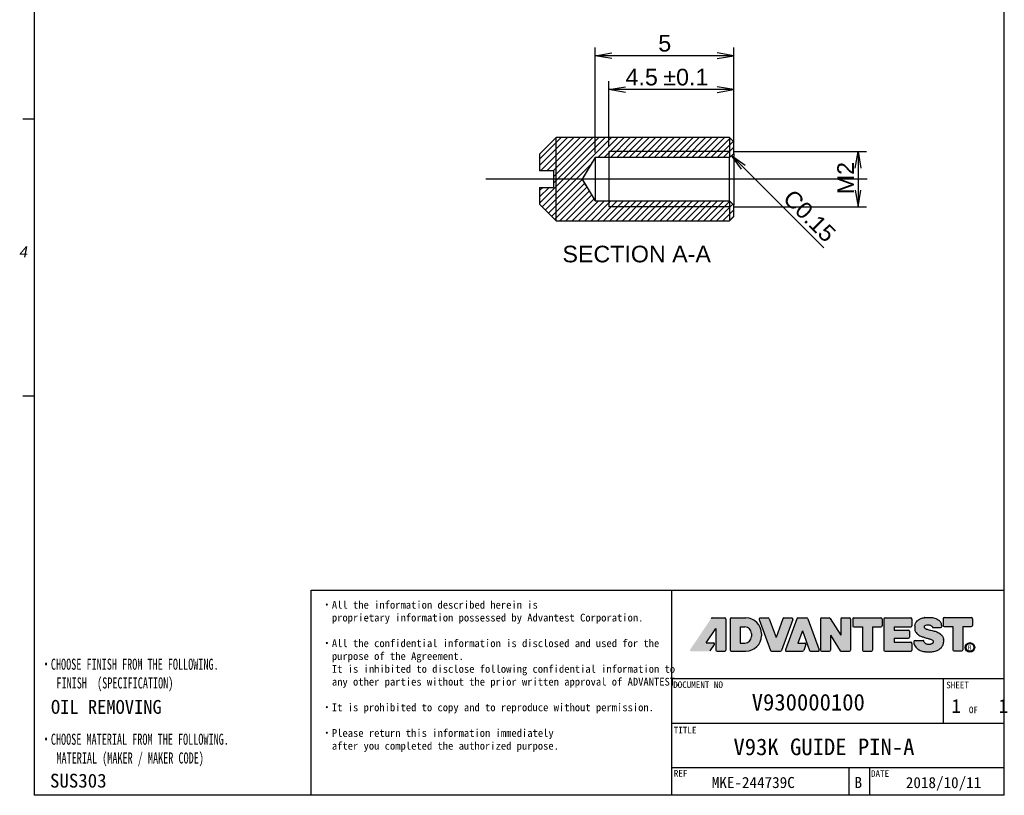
# Model space of a CAD drawing. Extents: x 22 to 200, y 15 to 290.
# Tile 1 of 2: x 22 to 200, y 15 to 155. Entities that reach past the tile are written whole.
import ezdxf
from ezdxf.enums import TextEntityAlignment as Align
from ezdxf.lldxf.tags import DXFTag

# ---------------------------------------------------------------- set-up
doc = ezdxf.new("R2010")
doc.units = 0
doc.layers.get('0').update_dxf_attribs({"linetype": 'CONTINUOUS'})
for name, color, linetype in [('100', 7, 'CONTINUOUS'), ('DEFAULT', 7, 'CONTINUOUS'), ('LAYER1$C$L1', 7, 'CONTINUOUS'), ('LAYER100$C$L100', 7, 'CONTINUOUS'), ('MKE-244739B', 7, 'CONTINUOUS'), ('ﾃﾞﾌｫﾙﾄ', 7, 'CONTINUOUS')]:
    doc.layers.add(name, color=color, linetype=linetype)
doc.styles.add('SEACAD_ARIAL', font='arial.ttf')
doc.styles.add('SEACAD_ARIAL_TTF', font='txt')
doc.styles.add('SEACAD_ARIALI', font='ariali.ttf')
tags = doc.linetypes.add('CENTER2', pattern=[28.575, 19.05, -3.175, 3.175, -3.175]).pattern_tags.tags
tags[10:11] = [DXFTag(74, 4), DXFTag(75, 0), DXFTag(340, '0'), DXFTag(46, 0.0), DXFTag(50, 0.0), DXFTag(44, 0.0), DXFTag(45, 0.0)]
tags[8:9] = [DXFTag(74, 4), DXFTag(75, 0), DXFTag(340, '0'), DXFTag(46, 0.0), DXFTag(50, 0.0), DXFTag(44, 0.0), DXFTag(45, 0.0)]
tags[6:7] = [DXFTag(74, 4), DXFTag(75, 0), DXFTag(340, '0'), DXFTag(46, 0.0), DXFTag(50, 0.0), DXFTag(44, 0.0), DXFTag(45, 0.0)]
tags[4:5] = [DXFTag(74, 4), DXFTag(75, 0), DXFTag(340, '0'), DXFTag(46, 0.0), DXFTag(50, 0.0), DXFTag(44, 0.0), DXFTag(45, 0.0)]
tags = doc.linetypes.add('HIDDEN2', pattern=[4.7625, 3.175, -1.5875]).pattern_tags.tags
tags[6:7] = [DXFTag(74, 4), DXFTag(75, 0), DXFTag(340, '0'), DXFTag(46, 0.0), DXFTag(50, 0.0), DXFTag(44, 0.0), DXFTag(45, 0.0)]
tags[4:5] = [DXFTag(74, 4), DXFTag(75, 0), DXFTag(340, '0'), DXFTag(46, 0.0), DXFTag(50, 0.0), DXFTag(44, 0.0), DXFTag(45, 0.0)]
doc.dimstyles.new('JIS', dxfattribs={"dimtxt": 3, "dimasz": 3, "dimexe": 1.5, "dimexo": 0.9, "dimgap": 1.5, "dimtad": 1, "dimlfac": 0.2, "dimtxsty": 'SEACAD_ARIAL', "dimsah": 1, "dimcen": 1.5, "dimazin": 3, "dimtfac": 1, "dimtmove": 0, "dimatfit": 3, "dimtolj": 1})

# ---------------------------------------------------------------- blocks, each defined once
blk = doc.blocks.new('SEANNOT_GROUP2')
at = {"layer": 'DEFAULT', "color": 7, "linetype": 'CENTER2'}
blk.add_line((175.18, 126.09), (106.4, 126.09), dxfattribs=at)
blk = doc.blocks.new('SE7')
at = {"layer": 'MKE-244739B', "linetype": 'CONTINUOUS'}
h = blk.add_hatch(dxfattribs=at)
h.set_pattern_fill('LINE', scale=0.251969, angle=45, style=0)
edge = h.paths.add_edge_path()
edge.add_line((116.1, 121.59), (119.1, 118.59))
edge.add_line((119.1, 118.59), (150.35, 118.59))
edge.add_line((150.35, 118.59), (151.1, 119.34))
edge.add_line((151.1, 119.34), (151.1, 121.42))
edge.add_line((151.1, 121.42), (150.35, 122.17))
edge.add_line((150.35, 122.17), (128.6, 122.17))
edge.add_line((128.6, 122.17), (126.1, 122.17))
edge.add_spline(control_points=[(126.1, 122.17), (125.98, 122.37), (125.85, 122.58), (125.73, 122.79), (125.41, 123.32), (125.09, 123.85), (124.77, 124.38), (124.61, 124.66), (124.44, 124.93), (124.28, 125.21), (124.19, 125.35), (124.11, 125.49), (124.02, 125.63), (123.98, 125.7), (123.93, 125.78), (123.89, 125.85), (123.87, 125.89), (123.84, 125.93), (123.82, 125.97), (123.81, 125.99), (123.8, 126.01), (123.79, 126.03), (123.78, 126.04), (123.78, 126.05), (123.78, 126.07), (123.77, 126.08), (123.77, 126.09), (123.77, 126.1), (123.78, 126.11), (123.78, 126.12), (123.79, 126.13), (123.81, 126.19), (123.84, 126.24), (123.88, 126.3), (124, 126.51), (124.13, 126.72), (124.26, 126.93), (124.77, 127.78), (125.28, 128.63), (125.79, 129.48), (125.89, 129.65), (126, 129.83), (126.1, 130)], knot_values=[0.00372, 0.00372, 0.00372, 0.00372, 0.003865, 0.003865, 0.003865, 0.004237, 0.004237, 0.004237, 0.004429, 0.004429, 0.004429, 0.004528, 0.004528, 0.004528, 0.00458, 0.00458, 0.00458, 0.004606, 0.004606, 0.004606, 0.004621, 0.004621, 0.004621, 0.004628, 0.004628, 0.004628, 0.004634, 0.004634, 0.004634, 0.004642, 0.004642, 0.004642, 0.00468, 0.00468, 0.00468, 0.004829, 0.004829, 0.004829, 0.005425, 0.005425, 0.005425, 0.005548, 0.005548, 0.005548, 0.005548], degree=3, periodic=0)
edge.add_line((126.1, 130), (128.6, 130))
edge.add_line((128.6, 130), (150.35, 130))
edge.add_line((150.35, 130), (151.1, 130.75))
edge.add_line((151.1, 130.75), (151.1, 132.84))
edge.add_line((151.1, 132.84), (150.35, 133.59))
edge.add_line((150.35, 133.59), (119.1, 133.59))
edge.add_line((119.1, 133.59), (116.1, 130.59))
edge.add_line((116.1, 130.59), (116.1, 127.59))
edge.add_line((116.1, 127.59), (118.6, 127.59))
edge.add_line((118.6, 127.59), (118.6, 124.59))
edge.add_line((118.6, 124.59), (116.1, 124.59))
edge.add_line((116.1, 124.59), (116.1, 121.59))
at = {"layer": 'MKE-244739B', "color": 7, "linetype": 'CONTINUOUS'}
for p, q in [((119.1, 133.59), (116.1, 130.59)), ((119.1, 133.59), (116.1, 130.59)), ((119.1, 133.59), (119.1, 133.59)), ((150.35, 133.59), (119.1, 133.59)), ((150.35, 133.59), (119.1, 133.59)), ((150.35, 133.59), (150.35, 133.59)), ((151.1, 132.84), (150.35, 133.59)), ((151.1, 132.84), (150.35, 133.59)), ((151.1, 132.84), (151.1, 132.84)), ((151.1, 130.75), (151.1, 132.84)), ((116.1, 130.59), (116.1, 130.59)), ((116.1, 130.59), (116.1, 127.59)), ((126.1, 130), (126.1, 122.17)), ((128.6, 130), (126.1, 130)), ((150.35, 130), (128.6, 130)), ((150.35, 130), (151.1, 130.75)), ((150.35, 122.17), (150.35, 130)), ((151.1, 130.75), (151.1, 121.42)), ((118.6, 127.59), (116.1, 127.59)), ((118.6, 127.59), (118.6, 124.59)), ((116.1, 124.59), (116.1, 121.59)), ((116.1, 124.59), (118.6, 124.59)), ((116.1, 121.59), (116.1, 121.59)), ((116.1, 121.59), (119.1, 118.59)), ((116.1, 121.59), (119.1, 118.59)), ((126.1, 122.17), (128.6, 122.17)), ((128.6, 122.17), (150.35, 122.17)), ((151.1, 121.42), (150.35, 122.17)), ((151.1, 119.34), (151.1, 121.42)), ((150.35, 118.59), (151.1, 119.34)), ((150.35, 118.59), (151.1, 119.34)), ((151.1, 119.34), (151.1, 119.34)), ((119.1, 118.59), (119.1, 118.59)), ((119.1, 118.59), (150.35, 118.59)), ((119.1, 118.59), (150.35, 118.59)), ((150.35, 118.59), (150.35, 118.59))]:
    blk.add_line(p, q, dxfattribs=at)
at = {"layer": 'MKE-244739B', "color": 7, "linetype": 'HIDDEN2'}
for p, q in [((119.1, 118.59), (119.1, 133.59)), ((150.35, 133.59), (150.35, 130)), ((126.1, 130), (123.75, 126.09)), ((126.1, 130), (126.1, 130)), ((128.6, 130), (126.1, 130)), ((150.35, 131.09), (128.6, 131.09)), ((128.6, 131.09), (128.6, 121.09)), ((150.35, 130), (128.6, 130)), ((151.1, 130.75), (150.35, 130)), ((150.35, 130), (150.35, 130)), ((123.75, 126.09), (126.1, 122.17)), ((126.1, 122.17), (126.1, 122.17)), ((126.1, 122.17), (128.6, 122.17)), ((128.6, 122.17), (150.35, 122.17)), ((150.35, 121.09), (128.6, 121.09)), ((150.35, 122.17), (150.35, 122.17)), ((150.35, 122.17), (150.35, 118.59)), ((150.35, 122.17), (151.1, 121.42))]:
    blk.add_line(p, q, dxfattribs=at)
at = {"layer": 'MKE-244739B', "color": 7, "linetype": 'CONTINUOUS'}
blk.add_open_spline([(126.1, 130), (126, 129.83), (125.89, 129.65), (125.79, 129.48), (125.28, 128.63), (124.77, 127.78), (124.26, 126.93), (124.13, 126.72), (124, 126.51), (123.88, 126.3), (123.84, 126.24), (123.81, 126.19), (123.79, 126.13), (123.78, 126.12), (123.78, 126.11), (123.77, 126.1), (123.77, 126.09), (123.77, 126.08), (123.78, 126.07), (123.78, 126.05), (123.78, 126.04), (123.79, 126.03), (123.8, 126.01), (123.81, 125.99), (123.82, 125.97), (123.84, 125.93), (123.87, 125.89), (123.89, 125.85), (123.93, 125.78), (123.98, 125.7), (124.02, 125.63), (124.11, 125.49), (124.19, 125.35), (124.28, 125.21), (124.44, 124.93), (124.61, 124.66), (124.77, 124.38), (125.09, 123.85), (125.41, 123.32), (125.73, 122.79), (125.85, 122.58), (125.98, 122.37), (126.1, 122.17)], degree=3, knots=[0, 0, 0, 0, 0.067044, 0.067044, 0.067044, 0.393489, 0.393489, 0.393489, 0.475102, 0.475102, 0.475102, 0.495595, 0.495595, 0.495595, 0.499997, 0.499997, 0.499997, 0.503113, 0.503113, 0.503113, 0.507415, 0.507415, 0.507415, 0.515152, 0.515152, 0.515152, 0.529786, 0.529786, 0.529786, 0.557932, 0.557932, 0.557932, 0.612304, 0.612304, 0.612304, 0.717466, 0.717466, 0.717466, 0.920922, 0.920922, 0.920922, 1, 1, 1, 1], dxfattribs=at)
blk = doc.blocks.new('DMBLK11')
at = {"layer": 'DEFAULT', "color": 7, "linetype": 'CONTINUOUS'}
for p, q in [((128.6, 131.99), (128.6, 143.76)), ((151.1, 142.26), (128.6, 142.26)), ((151.1, 131.65), (151.1, 143.76))]:
    blk.add_line(p, q, dxfattribs=at)
for points in [[(131.6, 141.76), (128.6, 142.26), (131.6, 142.76)], [(148.1, 141.76), (151.1, 142.26), (148.1, 142.76)]]:
    blk.add_lwpolyline(points, dxfattribs=at)
at = {"layer": 'DEFAULT', "color": 7, "linetype": 'CONTINUOUS', "style": 'SEACAD_ARIAL'}
for s, p in [('4.5', (131.6, 146.01)), ('±0.1', (138.41, 146.01))]:
    blk.add_text(s, height=3, dxfattribs=at).set_placement(p, align=Align.TOP_LEFT)
blk = doc.blocks.new('DMBLK12')
at = {"layer": 'DEFAULT', "color": 7, "linetype": 'CONTINUOUS'}
for p, q in [((126.1, 130.9), (126.1, 149.87)), ((151.1, 131.65), (151.1, 149.87)), ((151.1, 148.37), (126.1, 148.37))]:
    blk.add_line(p, q, dxfattribs=at)
for points in [[(129.1, 147.87), (126.1, 148.37), (129.1, 148.87)], [(148.1, 147.87), (151.1, 148.37), (148.1, 148.87)]]:
    blk.add_lwpolyline(points, dxfattribs=at)
at = {"layer": 'DEFAULT', "color": 7, "linetype": 'CONTINUOUS', "style": 'SEACAD_ARIAL'}
blk.add_text('5', height=3, dxfattribs=at).set_placement((137.5, 152.12), align=Align.TOP_LEFT)
blk = doc.blocks.new('DMBLK13')
at = {"layer": 'DEFAULT', "color": 7, "linetype": 'CONTINUOUS'}
for p, q in [((151.25, 131.09), (175.03, 131.09)), ((173.53, 131.09), (173.53, 121.09)), ((151.25, 121.09), (175.03, 121.09))]:
    blk.add_line(p, q, dxfattribs=at)
for points in [[(173.03, 128.09), (173.53, 131.09), (174.03, 128.09)], [(173.03, 124.09), (173.53, 121.09), (174.03, 124.09)]]:
    blk.add_lwpolyline(points, dxfattribs=at)
at = {"layer": 'DEFAULT', "color": 7, "linetype": 'CONTINUOUS', "style": 'SEACAD_ARIAL'}
blk.add_text('M2', height=3, rotation=90, dxfattribs=at).set_placement((169.78, 123.37), align=Align.TOP_LEFT)
blk = doc.blocks.new('GDIMGGROUP2')
at = {"layer": 'DEFAULT', "color": 7, "linetype": 'CONTINUOUS'}
blk.add_line((150.73, 130.38), (167.37, 113.73), dxfattribs=at)
blk.add_lwpolyline([(152.49, 127.9), (150.73, 130.38), (153.2, 128.61)], dxfattribs=at)
at = {"layer": 'DEFAULT', "color": 7, "linetype": 'CONTINUOUS', "style": 'SEACAD_ARIAL'}
blk.add_text('C0.15', height=3, rotation=315.0016, dxfattribs=at).set_placement((161.91, 124.5), align=Align.TOP_LEFT)

msp = doc.modelspace()

# ---------------------------------------------------------------- hatches: boundary and pattern name
at = {"layer": 'DEFAULT', "linetype": 'CONTINUOUS'}
h = msp.add_hatch(color=7, dxfattribs=at)
edge = h.paths.add_edge_path()
edge.add_arc((148.111, 41.115), 0.2, 180, 270)
edge.add_line((148.111, 40.915), (149.511, 40.915))
edge.add_arc((149.511, 41.115), 0.2, 270, 360)
edge.add_line((149.711, 41.115), (149.711, 46.715))
edge.add_arc((149.511, 46.715), 0.2, 0, 90)
edge.add_line((149.511, 46.915), (147.21, 46.915))
edge.add_arc((147.21, 46.715), 0.2, 90, 146)
edge.add_line((147.044, 46.827), (143.267, 41.227))
edge.add_arc((143.432, 41.115), 0.2, 146, 270)
edge.add_line((143.432, 40.915), (146.717, 40.915))
edge.add_arc((146.717, 41.115), 0.2, 270, 326)
edge.add_line((146.883, 41.003), (147.625, 42.103))
edge.add_arc((147.459, 42.215), 0.2, 326, 450)
edge.add_line((147.459, 42.415), (146.155, 42.415))
edge.add_line((146.155, 42.415), (147.911, 45.019))
edge.add_line((147.911, 45.019), (147.911, 41.115))
h = msp.add_hatch(color=7, dxfattribs=at)
edge = h.paths.add_edge_path()
edge.add_line((153.311, 46.915), (150.661, 46.915))
edge.add_arc((150.661, 46.715), 0.2, 90, 180)
edge.add_line((150.461, 46.715), (150.461, 41.115))
edge.add_arc((150.661, 41.115), 0.2, 180, 270)
edge.add_line((150.661, 40.915), (153.311, 40.915))
edge.add_arc((153.311, 43.715), 2.8, 270, 360)
edge.add_line((156.111, 43.715), (156.111, 44.115))
edge.add_arc((153.311, 44.115), 2.8, 0, 90)
edge = h.paths.add_edge_path()
edge.add_line((152.261, 42.366), (153.101, 42.366))
edge.add_arc((153.101, 43.566), 1.2, 270, 360)
edge.add_line((154.301, 43.566), (154.301, 44.115))
edge.add_arc((153.101, 44.115), 1.2, 0, 90)
edge.add_line((153.101, 45.315), (152.261, 45.315))
edge.add_line((152.261, 45.315), (152.261, 42.366))
h = msp.add_hatch(color=7, dxfattribs=at)
edge = h.paths.add_edge_path()
edge.add_line((155.7, 46.647), (157.738, 41.047))
edge.add_arc((157.926, 41.115), 0.2, 200, 270)
edge.add_line((157.926, 40.915), (159.536, 40.915))
edge.add_arc((159.536, 41.115), 0.2, 270, 340)
edge.add_line((159.724, 41.047), (161.762, 46.647))
edge.add_arc((161.574, 46.715), 0.2, 340, 450)
edge.add_line((161.574, 46.915), (160.163, 46.915))
edge.add_arc((160.163, 46.715), 0.2, 90, 160)
edge.add_line((159.975, 46.783), (158.738, 43.385))
edge.add_line((158.738, 43.385), (157.501, 46.783))
edge.add_arc((157.313, 46.715), 0.2, 20, 90)
edge.add_line((157.313, 46.915), (155.887, 46.915))
edge.add_arc((155.887, 46.715), 0.2, 90, 200)
h = msp.add_hatch(color=7, dxfattribs=at)
edge = h.paths.add_edge_path()
edge.add_line((166.532, 41.183), (164.494, 46.783))
edge.add_arc((164.306, 46.715), 0.2, 20, 90)
edge.add_line((164.306, 46.915), (162.665, 46.915))
edge.add_arc((162.665, 46.715), 0.2, 90, 160)
edge.add_line((162.477, 46.783), (160.439, 41.183))
edge.add_arc((160.627, 41.115), 0.2, 160, 270)
edge.add_line((160.627, 40.915), (163.539, 40.915))
edge.add_arc((163.539, 41.115), 0.2, 270, 340)
edge.add_line((163.727, 41.047), (164.11, 42.097))
edge.add_arc((163.922, 42.166), 0.2, 340, 450)
edge.add_line((163.922, 42.366), (162.684, 42.366))
edge.add_line((162.684, 42.366), (163.484, 44.566))
edge.add_line((163.484, 44.566), (164.765, 41.047))
edge.add_arc((164.953, 41.115), 0.2, 200, 270)
edge.add_line((164.953, 40.915), (166.344, 40.915))
edge.add_arc((166.344, 41.115), 0.2, 270, 380)
h = msp.add_hatch(color=7, dxfattribs=at)
edge = h.paths.add_edge_path()
edge.add_line((166.761, 46.715), (166.761, 41.115))
edge.add_arc((166.961, 41.115), 0.2, 180, 270)
edge.add_line((166.961, 40.915), (168.358, 40.915))
edge.add_arc((168.358, 41.115), 0.2, 270, 360)
edge.add_line((168.558, 41.115), (168.558, 43.835))
edge.add_line((168.558, 43.835), (170.324, 41.009))
edge.add_arc((170.494, 41.115), 0.2, 212, 270)
edge.add_line((170.494, 40.915), (171.985, 40.915))
edge.add_arc((171.985, 41.115), 0.2, 270, 360)
edge.add_line((172.185, 41.115), (172.185, 46.715))
edge.add_arc((171.985, 46.715), 0.2, 0, 90)
edge.add_line((171.985, 46.915), (170.611, 46.915))
edge.add_arc((170.611, 46.715), 0.2, 90, 180)
edge.add_line((170.411, 46.715), (170.411, 43.788))
edge.add_line((170.411, 43.788), (168.516, 46.821))
edge.add_arc((168.346, 46.715), 0.2, 32, 90)
edge.add_line((168.346, 46.915), (166.961, 46.915))
edge.add_arc((166.961, 46.715), 0.2, 90, 180)
h = msp.add_hatch(color=7, dxfattribs=at)
edge = h.paths.add_edge_path()
edge.add_line((172.761, 45.315), (174.321, 45.315))
edge.add_line((174.321, 45.315), (174.321, 41.115))
edge.add_arc((174.521, 41.115), 0.2, 180, 270)
edge.add_line((174.521, 40.915), (175.931, 40.915))
edge.add_arc((175.931, 41.115), 0.2, 270, 360)
edge.add_line((176.131, 41.115), (176.131, 45.315))
edge.add_line((176.131, 45.315), (177.661, 45.315))
edge.add_arc((177.661, 45.515), 0.2, 270, 360)
edge.add_line((177.861, 45.515), (177.861, 46.715))
edge.add_arc((177.661, 46.715), 0.2, 0, 90)
edge.add_line((177.661, 46.915), (172.761, 46.915))
edge.add_arc((172.761, 46.715), 0.2, 90, 180)
edge.add_line((172.561, 46.715), (172.561, 45.515))
edge.add_arc((172.761, 45.515), 0.2, 180, 270)
h = msp.add_hatch(color=7, dxfattribs=at)
edge = h.paths.add_edge_path()
edge.add_line((180.031, 44.715), (180.031, 45.315))
edge.add_line((180.031, 45.315), (183.061, 45.315))
edge.add_arc((183.061, 45.515), 0.2, 270, 360)
edge.add_line((183.261, 45.515), (183.261, 46.715))
edge.add_arc((183.061, 46.715), 0.2, 0, 90)
edge.add_line((183.061, 46.915), (178.411, 46.915))
edge.add_arc((178.411, 46.715), 0.2, 90, 180)
edge.add_line((178.211, 46.715), (178.211, 41.115))
edge.add_arc((178.411, 41.115), 0.2, 180, 270)
edge.add_line((178.411, 40.915), (183.061, 40.915))
edge.add_arc((183.061, 41.115), 0.2, 270, 360)
edge.add_line((183.261, 41.115), (183.261, 42.315))
edge.add_arc((183.061, 42.315), 0.2, 0, 90)
edge.add_line((183.061, 42.515), (180.031, 42.515))
edge.add_line((180.031, 42.515), (180.031, 43.261))
edge.add_line((180.031, 43.261), (182.611, 43.261))
edge.add_arc((182.611, 43.461), 0.2, 270, 360)
edge.add_line((182.811, 43.461), (182.811, 44.515))
edge.add_arc((182.611, 44.515), 0.2, 0, 90)
edge.add_line((182.611, 44.715), (180.031, 44.715))
h = msp.add_hatch(color=7, dxfattribs=at)
edge = h.paths.add_edge_path()
edge.add_spline(control_points=[(185.523, 45.44), (185.538, 45.456), (185.609, 45.526), (185.79, 45.637), (185.969, 45.668), (186.081, 45.665)], knot_values=[0, 0, 0, 0, 0.1076395, 0.4858972, 1, 1, 1, 1], degree=3, periodic=0)
edge.add_line((186.081, 45.665), (186.281, 45.665))
edge.add_spline(control_points=[(186.281, 45.665), (186.347, 45.663), (186.479, 45.644), (186.667, 45.581), (186.807, 45.476), (186.908, 45.36), (186.968, 45.259), (186.988, 45.187), (187, 45.165)], knot_values=[0, 0, 0, 0, 0.2094163, 0.4283958, 0.6270146, 0.7625708, 0.9194681, 1, 1, 1, 1], degree=3, periodic=0)
edge.add_line((187, 45.165), (188.426, 45.165))
edge.add_arc((188.426, 45.365), 0.2, 270, 360)
edge.add_line((188.626, 45.365), (188.626, 45.47))
edge.add_arc((187.626, 45.47), 1, 0, 18.80925)
edge.add_spline(control_points=[(188.573, 45.792), (188.555, 45.844), (188.504, 45.976), (188.407, 46.194), (188.212, 46.411), (187.945, 46.639), (187.581, 46.81), (187.183, 46.954), (186.911, 46.976), (186.782, 46.975)], knot_values=[0, 0, 0, 0, 0.0720241, 0.1842917, 0.3111307, 0.4493697, 0.6426413, 0.8328471, 1, 1, 1, 1], degree=3, periodic=0)
edge.add_line((186.782, 46.975), (185.605, 46.975))
edge.add_arc((185.605, 45.975), 1, 90, 98.18489)
edge.add_spline(control_points=[(185.462, 46.965), (185.385, 46.954), (185.233, 46.925), (184.993, 46.864), (184.776, 46.761), (184.534, 46.654), (184.304, 46.479), (184.067, 46.25), (183.856, 45.911), (183.781, 45.646), (183.761, 45.475)], knot_values=[0, 0, 0, 0, 0.0962463, 0.1908733, 0.3037171, 0.3912793, 0.5159168, 0.657185, 0.7960276, 1, 1, 1, 1], degree=3, periodic=0)
edge.add_line((183.761, 45.475), (183.761, 44.924))
edge.add_spline(control_points=[(183.761, 44.924), (183.762, 44.831), (183.79, 44.664), (183.903, 44.385), (184.086, 44.12), (184.363, 43.885), (184.664, 43.714), (184.965, 43.58), (185.259, 43.477), (185.549, 43.381), (185.859, 43.29), (186.167, 43.211), (186.467, 43.133), (186.733, 43.057), (186.951, 42.941), (187.094, 42.777), (187.108, 42.583), (187.049, 42.431), (186.947, 42.325), (186.828, 42.245), (186.678, 42.189), (186.522, 42.132), (186.325, 42.124), (186.102, 42.121), (185.886, 42.193), (185.702, 42.291), (185.56, 42.412), (185.452, 42.556), (185.4, 42.698), (185.373, 42.795), (185.362, 42.85), (185.356, 42.865)], knot_values=[0, 0, 0, 0, 0.0406149, 0.0762705, 0.1339006, 0.1829548, 0.2375226, 0.2886046, 0.330561, 0.376933, 0.4255239, 0.4751948, 0.5193657, 0.5646536, 0.5986042, 0.6291439, 0.6572312, 0.6811769, 0.7000723, 0.7222508, 0.7446679, 0.7718843, 0.7959853, 0.8327039, 0.871101, 0.8961624, 0.9259386, 0.953904, 0.9760401, 0.9926203, 1, 1, 1, 1], degree=3, periodic=0)
edge.add_line((185.356, 42.865), (183.811, 42.865))
edge.add_arc((183.811, 42.665), 0.2, 90, 180)
edge.add_line((183.611, 42.665), (183.611, 42.285))
edge.add_spline(control_points=[(183.611, 42.285), (183.634, 42.179), (183.711, 41.949), (183.928, 41.632), (184.221, 41.356), (184.546, 41.135), (184.9, 40.988), (185.257, 40.88), (185.534, 40.832), (185.688, 40.828), (185.721, 40.825)], knot_values=[0, 0, 0, 0, 0.1164458, 0.2663882, 0.4133937, 0.5557548, 0.6940673, 0.8312188, 0.9640681, 1, 1, 1, 1], degree=3, periodic=0)
edge.add_line((185.721, 40.825), (186.851, 40.825))
edge.add_spline(control_points=[(186.851, 40.825), (187.005, 40.827), (187.226, 40.859), (187.634, 40.983), (187.98, 41.132), (188.285, 41.336), (188.57, 41.565), (188.725, 41.809), (188.86, 42.056), (188.925, 42.29), (188.959, 42.435), (188.959, 42.533)], knot_values=[0, 0, 0, 0, 0.1212183, 0.2719184, 0.4286032, 0.5384283, 0.6455634, 0.7436637, 0.8556935, 0.9323786, 1, 1, 1, 1], degree=3, periodic=0)
edge.add_line((188.959, 42.533), (188.959, 43.041))
edge.add_arc((188.553, 43.041), 0.406, 0, 6.3846)
edge.add_spline(control_points=[(188.957, 43.086), (188.95, 43.141), (188.93, 43.237), (188.88, 43.445), (188.745, 43.657), (188.564, 43.904), (188.263, 44.136), (187.97, 44.303), (187.596, 44.463), (187.278, 44.562), (186.877, 44.647), (186.489, 44.738), (186.167, 44.802), (185.858, 44.902), (185.632, 44.998), (185.513, 45.116), (185.478, 45.195), (185.471, 45.215)], knot_values=[0, 0, 0, 0, 0.0244855, 0.0706908, 0.1373875, 0.2083629, 0.2906844, 0.3891726, 0.4700363, 0.5499691, 0.636439, 0.7387077, 0.826866, 0.8955851, 0.9405712, 0.9860185, 1, 1, 1, 1], degree=3, periodic=0)
edge.add_line((185.471, 45.215), (185.471, 45.305))
edge.add_arc((185.671, 45.305), 0.2, 137.5195, 180, ccw=False)
h = msp.add_hatch(color=7, dxfattribs=at)
edge = h.paths.add_edge_path()
edge.add_line((190.621, 45.375), (190.621, 41.175))
edge.add_arc((190.821, 41.175), 0.2, 180, 270)
edge.add_line((190.821, 40.975), (192.231, 40.975))
edge.add_arc((192.231, 41.175), 0.2, 270, 360)
edge.add_line((192.431, 41.175), (192.431, 45.375))
edge.add_line((192.431, 45.375), (193.961, 45.375))
edge.add_arc((193.961, 45.575), 0.2, 270, 360)
edge.add_line((194.161, 45.575), (194.161, 46.775))
edge.add_arc((193.961, 46.775), 0.2, 0, 90)
edge.add_line((193.961, 46.975), (189.061, 46.975))
edge.add_arc((189.061, 46.775), 0.2, 90, 180)
edge.add_line((188.861, 46.775), (188.861, 45.575))
edge.add_arc((189.061, 45.575), 0.2, 180, 270)
edge.add_line((189.061, 45.375), (190.621, 45.375))

# ---------------------------------------------------------------- linework, layer by layer
at = {"color": 7, "linetype": 'CONTINUOUS'}
for p, q in [((24.911, 286.909), (24.911, 14.909)), ((199.911, 14.909), (199.911, 286.909)), ((199.911, 14.909), (24.911, 14.909))]:
    msp.add_line(p, q, dxfattribs=at)
at = {"layer": '100', "color": 7, "linetype": 'CONTINUOUS'}
for p, q in [((147.21, 46.915), (149.511, 46.915)), ((149.711, 46.715), (149.711, 41.115)), ((150.461, 46.715), (150.461, 41.115)), ((150.661, 46.915), (153.311, 46.915)), ((155.7, 46.647), (157.738, 41.047)), ((155.887, 46.915), (157.313, 46.915)), ((157.501, 46.783), (158.738, 43.385)), ((159.975, 46.783), (158.738, 43.385)), ((161.762, 46.647), (159.724, 41.047)), ((160.163, 46.915), (161.574, 46.915)), ((162.477, 46.783), (160.439, 41.183)), ((162.665, 46.915), (164.306, 46.915)), ((164.494, 46.783), (166.532, 41.183)), ((166.761, 46.715), (166.761, 41.115)), ((166.961, 46.915), (168.346, 46.915)), ((168.516, 46.821), (170.411, 43.788)), ((170.411, 46.715), (170.411, 43.788)), ((170.611, 46.915), (171.985, 46.915)), ((172.185, 46.715), (172.185, 41.115)), ((172.561, 46.715), (172.561, 45.515)), ((172.761, 46.915), (177.661, 46.915)), ((177.861, 46.715), (177.861, 45.515)), ((178.211, 46.715), (178.211, 41.115)), ((178.411, 46.915), (183.061, 46.915)), ((183.261, 46.715), (183.261, 45.515)), ((185.605, 46.975), (186.782, 46.975)), ((188.861, 46.775), (188.861, 45.575)), ((189.061, 46.975), (193.961, 46.975)), ((194.161, 46.775), (194.161, 45.575)), ((146.155, 42.415), (147.911, 45.019)), ((147.911, 45.019), (147.911, 41.115)), ((152.261, 45.315), (153.101, 45.315)), ((152.261, 45.315), (152.261, 42.366)), ((163.484, 44.566), (162.684, 42.366)), ((163.484, 44.566), (164.765, 41.047)), ((172.761, 45.315), (174.321, 45.315)), ((174.321, 45.315), (174.321, 41.115)), ((176.131, 45.315), (176.131, 41.115)), ((176.131, 45.315), (177.661, 45.315)), ((180.031, 45.315), (180.031, 44.715)), ((180.031, 45.315), (183.061, 45.315)), ((180.031, 44.715), (182.611, 44.715)), ((182.811, 44.515), (182.811, 43.461)), ((183.761, 45.475), (183.761, 44.924)), ((185.471, 45.305), (185.471, 45.215)), ((186.081, 45.665), (186.281, 45.665)), ((187, 45.165), (188.426, 45.165)), ((188.626, 45.47), (188.626, 45.365)), ((189.061, 45.375), (190.621, 45.375)), ((190.621, 45.375), (190.621, 41.175)), ((192.431, 45.375), (192.431, 41.175)), ((192.431, 45.375), (193.961, 45.375)), ((154.301, 44.115), (154.301, 43.566)), ((156.111, 44.115), (156.111, 43.715)), ((168.558, 43.835), (168.558, 41.115)), ((168.558, 43.835), (170.324, 41.009)), ((180.031, 43.261), (180.031, 42.515)), ((180.031, 43.261), (182.611, 43.261)), ((183.611, 42.665), (183.611, 42.285)), ((183.811, 42.865), (185.356, 42.865)), ((188.959, 43.041), (188.959, 42.533)), ((146.155, 42.415), (147.459, 42.415)), ((146.883, 41.003), (147.625, 42.103)), ((148.111, 40.915), (149.511, 40.915)), ((150.661, 40.915), (153.311, 40.915)), ((152.261, 42.366), (153.101, 42.366)), ((157.926, 40.915), (159.536, 40.915)), ((160.627, 40.915), (163.539, 40.915)), ((162.684, 42.366), (163.922, 42.366)), ((164.11, 42.097), (163.727, 41.047)), ((164.953, 40.915), (166.344, 40.915)), ((166.961, 40.915), (168.358, 40.915)), ((170.494, 40.915), (171.985, 40.915)), ((174.521, 40.915), (175.931, 40.915)), ((178.411, 40.915), (183.061, 40.915)), ((180.031, 42.515), (183.061, 42.515)), ((183.261, 42.315), (183.261, 41.115)), ((190.821, 40.975), (192.231, 40.975)), ((185.721, 40.825), (186.851, 40.825))]:
    msp.add_line(p, q, dxfattribs=at)
for radius in [0.85, 0.7]:
    msp.add_circle((193.717, 41.605), radius, dxfattribs=at)
for centre, radius, start, end in [((147.21, 46.715), 0.2, 90, 146), ((149.511, 46.715), 0.2, 0, 90), ((150.661, 46.715), 0.2, 90, 180), ((153.311, 44.115), 2.8, 0, 90), ((155.887, 46.715), 0.2, 90, 200), ((157.313, 46.715), 0.2, 20, 90), ((160.163, 46.715), 0.2, 90, 160), ((161.574, 46.715), 0.2, 340, 90), ((162.665, 46.715), 0.2, 90, 160), ((164.306, 46.715), 0.2, 20, 90), ((166.961, 46.715), 0.2, 90, 180), ((168.346, 46.715), 0.2, 32, 90), ((170.611, 46.715), 0.2, 90, 180), ((171.985, 46.715), 0.2, 0, 90), ((172.761, 46.715), 0.2, 90, 180), ((177.661, 46.715), 0.2, 0, 90), ((178.411, 46.715), 0.2, 90, 180), ((183.061, 46.715), 0.2, 0, 90), ((185.605, 45.975), 1, 90, 98.18488), ((189.061, 46.775), 0.2, 90, 180), ((193.961, 46.775), 0.2, 0, 90), ((153.101, 44.115), 1.2, 0, 90), ((172.761, 45.515), 0.2, 180, 270), ((177.661, 45.515), 0.2, 270, 0), ((182.611, 44.515), 0.2, 0, 90), ((183.061, 45.515), 0.2, 270, 0), ((185.671, 45.305), 0.2, 137.5195, 180), ((188.426, 45.365), 0.2, 270, 0), ((187.626, 45.47), 1, 0, 18.80925), ((189.061, 45.575), 0.2, 180, 270), ((193.961, 45.575), 0.2, 270, 0), ((153.101, 43.566), 1.2, 270, 0), ((153.311, 43.715), 2.8, 270, 0), ((182.611, 43.461), 0.2, 270, 0), ((183.811, 42.665), 0.2, 90, 180), ((188.553, 43.041), 0.406, 0, 6.3846), ((147.459, 42.215), 0.2, 326, 90), ((148.111, 41.115), 0.2, 180, 270), ((149.511, 41.115), 0.2, 270, 0), ((150.661, 41.115), 0.2, 180, 270), ((157.926, 41.115), 0.2, 200, 270), ((159.536, 41.115), 0.2, 270, 340), ((160.627, 41.115), 0.2, 160, 270), ((163.539, 41.115), 0.2, 270, 340), ((163.922, 42.166), 0.2, 340, 90), ((164.953, 41.115), 0.2, 200, 270), ((166.344, 41.115), 0.2, 270, 20), ((166.961, 41.115), 0.2, 180, 270), ((168.358, 41.115), 0.2, 270, 0), ((170.494, 41.115), 0.2, 212, 270), ((171.985, 41.115), 0.2, 270, 0), ((174.521, 41.115), 0.2, 180, 270), ((175.931, 41.115), 0.2, 270, 0), ((178.411, 41.115), 0.2, 180, 270), ((183.061, 42.315), 0.2, 0, 90), ((183.061, 41.115), 0.2, 270, 0), ((190.821, 41.175), 0.2, 180, 270), ((192.231, 41.175), 0.2, 270, 0)]:
    msp.add_arc(centre, radius, start, end, dxfattribs=at)
for points, knots in [([(183.761, 45.475), (183.781, 45.646), (183.856, 45.911), (184.067, 46.25), (184.304, 46.479), (184.534, 46.654), (184.776, 46.761), (184.993, 46.864), (185.233, 46.925), (185.385, 46.954), (185.462, 46.965)], [0, 0, 0, 0, 0.2039724, 0.342815, 0.4840832, 0.6087207, 0.6962829, 0.8091267, 0.9037537, 1, 1, 1, 1]), ([(186.782, 46.975), (186.911, 46.976), (187.183, 46.954), (187.581, 46.81), (187.945, 46.639), (188.212, 46.411), (188.407, 46.194), (188.504, 45.976), (188.555, 45.844), (188.573, 45.792)], [0, 0, 0, 0, 0.1671529, 0.3573587, 0.5506303, 0.6888693, 0.8157083, 0.9279759, 1, 1, 1, 1]), ([(183.761, 44.924), (183.762, 44.831), (183.79, 44.664), (183.903, 44.385), (184.086, 44.12), (184.363, 43.885), (184.664, 43.714), (184.965, 43.58), (185.259, 43.477), (185.549, 43.381), (185.859, 43.29), (186.167, 43.211), (186.467, 43.133), (186.733, 43.057), (186.951, 42.941), (187.094, 42.777), (187.108, 42.583), (187.049, 42.431), (186.947, 42.325), (186.828, 42.245), (186.678, 42.189), (186.522, 42.132), (186.325, 42.124), (186.102, 42.121), (185.886, 42.193), (185.702, 42.291), (185.56, 42.412), (185.452, 42.556), (185.4, 42.698), (185.373, 42.795), (185.362, 42.85), (185.356, 42.865)], [0, 0, 0, 0, 0.0406149, 0.0762705, 0.1339006, 0.1829548, 0.2375226, 0.2886046, 0.330561, 0.376933, 0.4255239, 0.4751948, 0.5193657, 0.5646536, 0.5986042, 0.6291439, 0.6572312, 0.6811769, 0.7000723, 0.7222508, 0.7446679, 0.7718843, 0.7959853, 0.8327039, 0.871101, 0.8961624, 0.9259386, 0.953904, 0.9760401, 0.9926203, 1, 1, 1, 1]), ([(185.471, 45.215), (185.478, 45.195), (185.513, 45.116), (185.632, 44.998), (185.858, 44.902), (186.167, 44.802), (186.489, 44.738), (186.877, 44.647), (187.278, 44.562), (187.596, 44.463), (187.97, 44.303), (188.263, 44.136), (188.564, 43.904), (188.745, 43.657), (188.88, 43.445), (188.93, 43.237), (188.95, 43.141), (188.957, 43.086)], [0, 0, 0, 0, 0.0139815, 0.0594288, 0.1044149, 0.173134, 0.2612923, 0.363561, 0.4500309, 0.5299637, 0.6108274, 0.7093156, 0.7916371, 0.8626125, 0.9293092, 0.9755145, 1, 1, 1, 1]), ([(185.523, 45.44), (185.538, 45.456), (185.609, 45.526), (185.79, 45.637), (185.969, 45.668), (186.081, 45.665)], [0, 0, 0, 0, 0.1076395, 0.4858972, 1, 1, 1, 1]), ([(186.281, 45.665), (186.347, 45.663), (186.479, 45.644), (186.667, 45.581), (186.807, 45.476), (186.908, 45.36), (186.968, 45.259), (186.988, 45.187), (187, 45.165)], [0, 0, 0, 0, 0.2094163, 0.4283958, 0.6270146, 0.7625708, 0.9194681, 1, 1, 1, 1]), ([(183.611, 42.285), (183.634, 42.179), (183.711, 41.949), (183.928, 41.632), (184.221, 41.356), (184.546, 41.135), (184.9, 40.988), (185.257, 40.88), (185.534, 40.832), (185.688, 40.828), (185.721, 40.825)], [0, 0, 0, 0, 0.1164458, 0.2663882, 0.4133937, 0.5557548, 0.6940673, 0.8312188, 0.9640681, 1, 1, 1, 1]), ([(186.851, 40.825), (187.005, 40.827), (187.226, 40.859), (187.634, 40.983), (187.98, 41.132), (188.285, 41.336), (188.57, 41.565), (188.725, 41.809), (188.86, 42.056), (188.925, 42.29), (188.959, 42.435), (188.959, 42.533)], [0, 0, 0, 0, 0.1212183, 0.2719184, 0.4286032, 0.5384283, 0.6455634, 0.7436637, 0.8556935, 0.9323786, 1, 1, 1, 1])]:
    msp.add_open_spline(points, degree=3, knots=knots, dxfattribs=at)
at = {"layer": 'DEFAULT', "color": 7, "linetype": 'CONTINUOUS'}
msp.add_line((74.911, 51.915), (199.911, 51.915), dxfattribs=at)
at = {"layer": 'LAYER1$C$L1', "color": 7, "linetype": 'CONTINUOUS'}
for p, q in [((74.911, 14.915), (74.911, 51.915)), ((139.911, 51.915), (139.911, 14.915)), ((199.911, 35.915), (139.911, 35.915)), ((139.911, 27.915), (199.911, 27.915)), ((139.911, 19.915), (199.911, 19.915)), ((175.651, 14.915), (175.651, 19.915))]:
    msp.add_line(p, q, dxfattribs=at)
at = {"layer": 'ﾃﾞﾌｫﾙﾄ', "color": 7, "linetype": 'CONTINUOUS'}
for p, q in [((24.911, 136.909), (22.911, 136.909)), ((24.911, 86.909), (22.911, 86.909)), ((188.911, 35.915), (188.911, 27.915)), ((171.951, 14.915), (171.951, 19.915))]:
    msp.add_line(p, q, dxfattribs=at)

# ---------------------------------------------------------------- block references
at = {"layer": 'DEFAULT'}
for name in ['SE7', 'GDIMGGROUP2', 'SEANNOT_GROUP2']:
    msp.add_blockref(name, (0, 0), dxfattribs=at)

# ---------------------------------------------------------------- texts
at = {"layer": 'DEFAULT', "color": 7, "linetype": 'CONTINUOUS'}
for s, height, style, p in [('SECTION A-A', 3, 'SEACAD_ARIAL', (120.216, 114.085)), ('V930000100', 3, 'SEACAD_ARIAL_TTF', (154.351, 33.212)), ('1    1', 2.5, 'SEACAD_ARIAL_TTF', (190.39, 32.287)), ('V93K GUIDE PIN-A', 3, 'SEACAD_ARIAL_TTF', (151.056, 25.154)), ('SUS303', 2.5, 'SEACAD_ARIAL_TTF', (27.789, 18.803)), ('MKE-244739C', 2, 'SEACAD_ARIAL_TTF', (147.152, 18.224)), ('B', 2, 'SEACAD_ARIAL_TTF', (172.906, 18.227)), ('2018/10/11', 2, 'SEACAD_ARIAL_TTF', (182.148, 18.206))]:
    msp.add_text(s, height=height, dxfattribs=dict(at, style=style)).set_placement(p, align=Align.TOP_LEFT)
at = {"layer": 'DEFAULT', "color": 7, "linetype": 'CONTINUOUS', "style": 'SEACAD_ARIAL_TTF', "width": 0.979}
msp.add_text('OIL REMOVING', height=2.5, dxfattribs=at).set_placement((27.962, 32.112), align=Align.TOP_LEFT)
at = {"layer": 'LAYER1$C$L1', "color": 7, "linetype": 'CONTINUOUS', "style": 'SEACAD_ARIAL_TTF'}
for s, height, p in [('・All the information described herein is', 1.4, (76.811, 49.989)), ('\u3000proprietary information possessed by Advantest Corporation.', 1.4, (76.811, 47.676)), ('・All the confidential information is disclosed and used for the', 1.4, (76.811, 43.05)), ('\u3000purpose of the Agreement.', 1.4, (76.811, 40.737)), ('R', 0.8, (193.363, 41.999)), ('\u3000It is inhibited to disclose following confidential information to', 1.4, (76.811, 38.424)), ('\u3000any other parties without the prior written approval of ADVANTEST.', 1.4, (76.811, 36.111)), ('・It is prohibited to copy and to reproduce without permission.', 1.4, (76.811, 31.485)), ('・Please return this information immediately', 1.4, (76.811, 26.859)), ('\u3000after you completed the authorized purpose.', 1.4, (76.811, 24.546))]:
    msp.add_text(s, height=height, dxfattribs=at).set_placement(p, align=Align.TOP_LEFT)
at = {"layer": 'LAYER100$C$L100', "color": 7, "linetype": 'CONTINUOUS', "style": 'SEACAD_ARIAL_TTF', "width": 0.674}
for s, p in [('・CHOOSE FINISH FROM THE FOLLOWING.^J', (26.198, 39.568)), ('   FINISH  (SPECIFICATION)^J', (26.198, 36.184)), ('・CHOOSE MATERIAL FROM THE FOLLOWING.^J', (26.198, 26.032)), ('   MATERIAL (MAKER / MAKER CODE)^J', (26.198, 22.648))]:
    msp.add_text(s, height=2, dxfattribs=at).set_placement(p, align=Align.TOP_LEFT)
at = {"layer": 'ﾃﾞﾌｫﾙﾄ', "color": 7, "linetype": 'CONTINUOUS'}
for s, height, style, p in [('4', 2, 'SEACAD_ARIALI', (22.269, 113.987)), ('DOCUMENT NO', 1.2, 'SEACAD_ARIAL_TTF', (140.188, 35.46)), ('SHEET', 1.2, 'SEACAD_ARIAL_TTF', (189.44, 35.405)), (' OF', 1.2, 'SEACAD_ARIAL_TTF', (192.708, 30.92)), ('TITLE', 1.2, 'SEACAD_ARIAL_TTF', (140.296, 27.272)), ('REF', 1.2, 'SEACAD_ARIAL_TTF', (140.311, 19.48)), ('DATE', 1.2, 'SEACAD_ARIAL_TTF', (175.863, 19.444))]:
    msp.add_text(s, height=height, dxfattribs=dict(at, style=style)).set_placement(p, align=Align.TOP_LEFT)

# ---------------------------------------------------------------- dimensions: what is measured, and where the dimension line sits
at = {"layer": 'DEFAULT', "color": 7, "linetype": 'CONTINUOUS'}
for base, p2, text, picture, middle in [((126.1, 148.373), (126.1, 130.003), '\\A1;<>', 'DMBLK12', (138.6, 148.373)), ((128.6, 142.261), (128.6, 131.085), '\\A1;<>%%p0.1', 'DMBLK11', (139.85, 142.261))]:
    dim = msp.add_linear_dim(base=base, p1=(151.1, 130.753), p2=p2, text=text, dimstyle='JIS', dxfattribs=at)
    dim.commit()
    dim.dimension.update_dxf_attribs({"geometry": picture, "text_midpoint": middle, "dimtype": 160})
dim = msp.add_linear_dim(base=(173.526, 131.085), p1=(150.35, 131.085), p2=(150.35, 121.085), angle=270, text='\\A1;M2 {}', dimstyle='JIS', dxfattribs=at)
dim.commit()
dim.dimension.update_dxf_attribs({"geometry": 'DMBLK13', "text_midpoint": (173.526, 126.085), "dimtype": 161})

doc.saveas('drawing.dxf')
